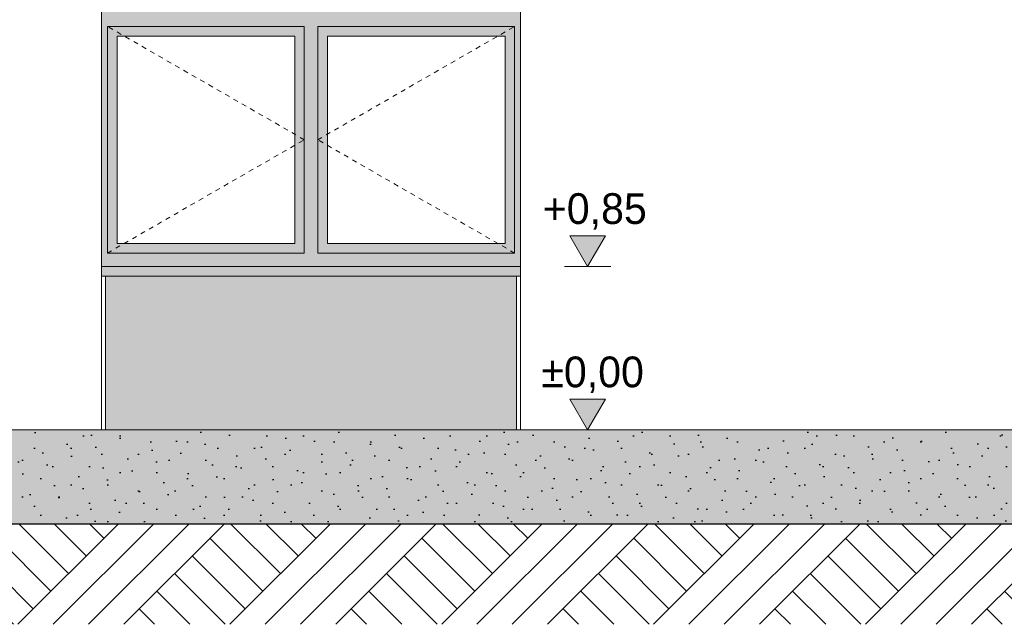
# Model space of a CAD drawing. Extents: x -366324 to -207045, y 68808 to 138616.
# Tile 130 of 170: x -247254 to -242128, y 113998 to 117145. Entities that reach past the tile are written whole.
import ezdxf

# ---------------------------------------------------------------- set-up
doc = ezdxf.new("R2010")
doc.units = 0
doc.header["$MEASUREMENT"] = 0
doc.linetypes.add('Hidden Line', pattern=[50, 25, -25])
for name, color, linetype, lineweight in [('Arch kolorystyka_Nr_Pióra__1', 7, 'Continuous', 25), ('Arch kolorystyka_Nr_Pióra__41', 7, 'Continuous', 15), ('Arch okna_Nr_Pióra__21', 7, 'Continuous', 9), ('Arch wymiary_Nr_Pióra__21', 7, 'Continuous', 9), ('Arch ściany zewnętrzne_Nr_Pióra__21', 7, 'Continuous', 9), ('INWENT TEREN_Nr_Pióra__1', 7, 'Continuous', 25)]:
    doc.layers.add(name, color=color, linetype=linetype, lineweight=lineweight)
for name, color, linetype, lineweight, true_color in [('Arch kolorystyka_Nr_Pióra__2', 7, 'Continuous', 13, 0x7f7f7f), ('Arch kolorystyka_Nr_Pióra__81', 7, 'Continuous', 9, 0x5d5d5d), ('Arch teren_Nr_Pióra__2', 7, 'Continuous', 13, 0x7f7f7f)]:
    doc.layers.add(name, color=color, linetype=linetype, lineweight=lineweight, true_color=true_color)
doc.layers.add('Arch wymiary', color=7, linetype='Continuous')
doc.styles.add('GENERATED_STYLE_1', font='txt')

# ---------------------------------------------------------------- blocks, each defined once
blk = doc.blocks.new('Wymiary_163', base_point=(-244297.2, 115009.6))
at = {"layer": 'Arch wymiary_Nr_Pióra__21', "linetype": 'Continuous'}
blk.add_hatch(color=256, dxfattribs=at).paths.add_polyline_path([(-244297.2, 115009.6), (-244390, 115169.6), (-244204.4, 115169.6)], flags=0)
for p, q in [((-244297.2, 115009.6), (-244390, 115169.6)), ((-244390, 115169.6), (-244204.4, 115169.6)), ((-244204.4, 115169.6), (-244297.2, 115009.6)), ((-244297.2, 115009.6), (-244417.2, 115009.6)), ((-244297.2, 115009.6), (-244177.2, 115009.6))]:
    blk.add_line(p, q, dxfattribs=at)
at = {"layer": 'Arch wymiary_Nr_Pióra__21', "insert": (-244538.2, 115201.6), "char_height": 160, "attachment_point": 7, "style": 'GENERATED_STYLE_1'}
blk.add_mtext('{±0,00}', dxfattribs=at)
blk = doc.blocks.new('Wymiary_173', base_point=(-244297.2, 115859.6))
at = {"layer": 'Arch wymiary_Nr_Pióra__21', "linetype": 'Continuous'}
blk.add_hatch(color=256, dxfattribs=at).paths.add_polyline_path([(-244297.2, 115859.6), (-244390, 116019.6), (-244204.4, 116019.6)], flags=0)
for p, q in [((-244297.2, 115859.6), (-244390, 116019.6)), ((-244390, 116019.6), (-244204.4, 116019.6)), ((-244204.4, 116019.6), (-244297.2, 115859.6)), ((-244297.2, 115859.6), (-244417.2, 115859.6)), ((-244297.2, 115859.6), (-244177.2, 115859.6))]:
    blk.add_line(p, q, dxfattribs=at)
at = {"layer": 'Arch wymiary_Nr_Pióra__21', "insert": (-244530.7, 116051.6), "char_height": 160, "attachment_point": 7, "style": 'GENERATED_STYLE_1'}
blk.add_mtext('{+0,85}', dxfattribs=at)

msp = doc.modelspace()

# ---------------------------------------------------------------- hatches: boundary and pattern name
at = {"layer": 'Arch kolorystyka_Nr_Pióra__1', "linetype": 'Continuous'}
h = msp.add_hatch(dxfattribs=at)
h.set_pattern_fill('Carpet', color=256, style=0, pattern_type=2)
h.set_pattern_definition([(45, (0, 300), (-95.459415, 95.459415), [0, -90, 0, -135]), (110, (300, 300), (126.858504, 46.17272), [0, -66, 0, -114])])
h.paths.add_polyline_path([(-248376.9, 114519.6), (-240397.1, 114519.6), (-240397.1, 115009.6), (-248376.9, 115009.6)], flags=0)
at = {"layer": 'Arch kolorystyka_Nr_Pióra__2', "linetype": 'Continuous'}
h = msp.add_hatch(color=256, dxfattribs=at)
h.paths.add_polyline_path([(-246827.1, 115859.6), (-244647.1, 115859.6), (-244647.1, 117879.6), (-246827.1, 117879.6)], flags=0)
h.paths.add_polyline_path([(-246747.1, 117229.6), (-246747.1, 117799.6), (-245822.1, 117799.6), (-245822.1, 117229.6)], flags=0)
h.paths.add_polyline_path([(-245652.1, 117229.6), (-245652.1, 117799.6), (-244727.1, 117799.6), (-244727.1, 117229.6)], flags=0)
h.paths.add_polyline_path([(-246747.1, 115979.6), (-246747.1, 117059.6), (-245822.1, 117059.6), (-245822.1, 115979.6)], flags=0)
h.paths.add_polyline_path([(-245652.1, 115979.6), (-245652.1, 117059.6), (-244727.1, 117059.6), (-244727.1, 115979.6)], flags=0)
at = {"layer": 'Arch kolorystyka_Nr_Pióra__41', "linetype": 'Continuous'}
msp.add_hatch(color=256, dxfattribs=at).paths.add_polyline_path([(-246827.1, 115809.6), (-244647.1, 115809.6), (-244647.1, 115859.6), (-246827.1, 115859.6)], flags=0)
at = {"layer": 'Arch kolorystyka_Nr_Pióra__81', "linetype": 'Continuous'}
msp.add_hatch(color=256, dxfattribs=at).paths.add_polyline_path([(-244667.1, 115809.6), (-246807.1, 115809.6), (-246807.1, 115009.6), (-244667.1, 115009.6)], flags=0)
at = {"layer": 'Arch kolorystyka_Nr_Pióra__81', "linetype": 'Continuous', "lineweight": 0, "true_color": 0x454545}
msp.add_hatch(color=250, dxfattribs=at).paths.add_polyline_path([(-248376.9, 114519.6), (-240397.1, 114519.6), (-240397.1, 115009.6), (-248376.9, 115009.6)], flags=0)
at = {"layer": 'Arch teren_Nr_Pióra__2', "linetype": 'Continuous'}
h = msp.add_hatch(dxfattribs=at)
h.set_pattern_fill('Earth', color=256, style=0, pattern_type=2)
h.set_pattern_definition([(45, (0, 0), (-275.77163, 275.77163), []), (45, (-91.9, 91.9), (-551.5433, 551.5433), []), (45, (-183.85, 183.85), (-551.5433, 551.5433), []), (135, (-275.77, 275.77), (91.92388, 91.92388), [390, -390])])
h.paths.add_polyline_path([(-237250.6, 114519.6), (-248376.9, 114519.6), (-248376.9, 113997.6), (-237250.6, 113997.6)], flags=0)

# ---------------------------------------------------------------- linework, layer by layer
at = {"layer": 'Arch okna_Nr_Pióra__21', "linetype": 'Continuous'}
for p, q in [((-246797.1, 117109.6), (-245772.1, 117109.6)), ((-246797.1, 117109.6), (-246797.1, 115929.6)), ((-245772.1, 117109.6), (-245772.1, 115929.6)), ((-245702.1, 117109.6), (-245702.1, 115929.6)), ((-245702.1, 117109.6), (-244677.1, 117109.6)), ((-244677.1, 117109.6), (-244677.1, 115929.6)), ((-246747.1, 117059.6), (-245822.1, 117059.6)), ((-246747.1, 117059.6), (-246747.1, 115979.6)), ((-245822.1, 117059.6), (-245822.1, 115979.6)), ((-245652.1, 117059.6), (-244727.1, 117059.6)), ((-245652.1, 117059.6), (-245652.1, 115979.6)), ((-244727.1, 117059.6), (-244727.1, 115979.6)), ((-246747.1, 115979.6), (-245822.1, 115979.6)), ((-245652.1, 115979.6), (-244727.1, 115979.6)), ((-246797.1, 115929.6), (-245772.1, 115929.6)), ((-245702.1, 115929.6), (-244677.1, 115929.6))]:
    msp.add_line(p, q, dxfattribs=at)
at = {"layer": 'Arch okna_Nr_Pióra__21', "linetype": 'Hidden Line'}
for p, q in [((-245772.1, 116519.6), (-246797.1, 117109.6)), ((-245702.1, 116519.6), (-244677.1, 117109.6)), ((-246797.1, 115929.6), (-245772.1, 116519.6)), ((-244677.1, 115929.6), (-245702.1, 116519.6))]:
    msp.add_line(p, q, dxfattribs=at)
at = {"layer": 'Arch ściany zewnętrzne_Nr_Pióra__21', "linetype": 'Continuous'}
for p, q in [((-246827.1, 117879.6), (-246827.1, 115809.6)), ((-244647.1, 117879.6), (-244647.1, 115809.6)), ((-246827.1, 115859.6), (-244647.1, 115859.6)), ((-246827.1, 115809.6), (-244647.1, 115809.6)), ((-246827.1, 115809.6), (-246827.1, 115009.6)), ((-246807.1, 115809.6), (-246807.1, 115009.6)), ((-244667.1, 115809.6), (-244667.1, 115009.6)), ((-244647.1, 115809.6), (-244647.1, 115009.6)), ((-248376.9, 115009.6), (-240377.1, 115009.6))]:
    msp.add_line(p, q, dxfattribs=at)
at = {"layer": 'INWENT TEREN_Nr_Pióra__1', "linetype": 'Continuous'}
msp.add_line((-237250.6, 114519.6), (-248376.9, 114519.6), dxfattribs=at)

# ---------------------------------------------------------------- block references
at = {"layer": 'Arch wymiary', "linetype": 'Continuous'}
for name, p in [('Wymiary_173', (-244297.2, 115859.6)), ('Wymiary_163', (-244297.2, 115009.6))]:
    msp.add_blockref(name, p, dxfattribs=at)

doc.saveas('drawing.dxf')
